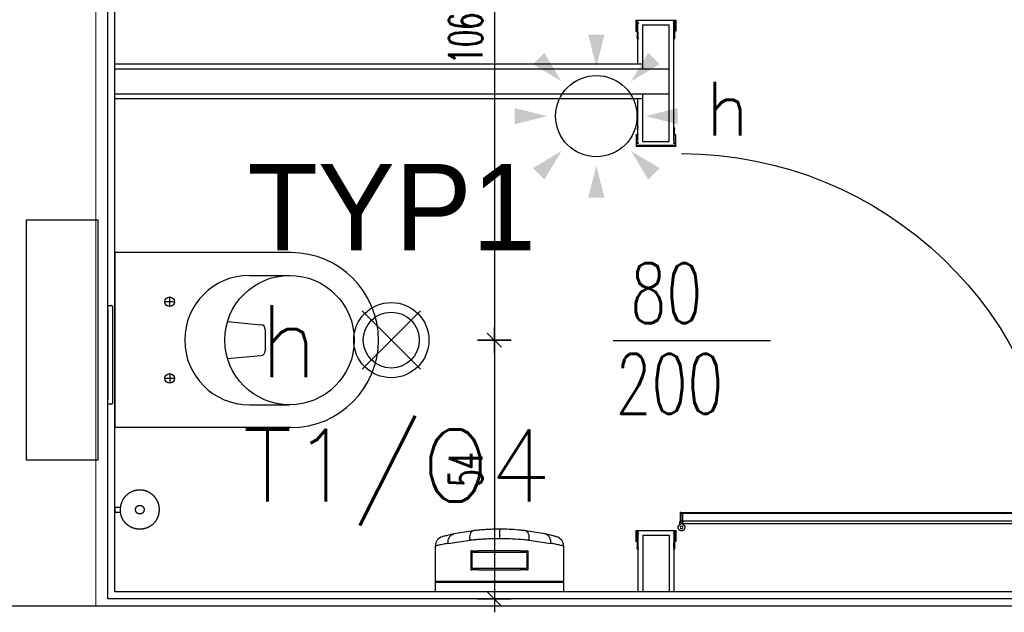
# Model space of a CAD drawing. Header units: centimetres. Extents: x -15121 to 30567, y -60641 to 0.
# Tile 113 of 256: x 6042 to 6247, y -25714 to -25590. Entities that reach past the tile are written whole.
import ezdxf
from ezdxf.enums import TextEntityAlignment as Align

# ---------------------------------------------------------------- set-up
doc = ezdxf.new("R2010")
doc.units = ezdxf.units.CM
doc.header["$LTSCALE"] = 60
for name, color, linetype in [('AIKA lampy i wyłaczniki2', 150, 'Continuous'), ('AIKA lampy sanitariaty', 3, 'Continuous'), ('AIKA sanitariaty', 7, 'Continuous'), ('AIKA TYNK', 5, 'Continuous'), ('AIKA widoki wymiarowanie', 7, 'Continuous'), ('AIKA widokowe', 7, 'Continuous'), ('AIKA ŚCIANA', 8, 'Continuous'), ('E_Oświetlenie - czujki ruchu', 3, 'Continuous'), ('E_Oświetlenie - Numer obwodu', 1, 'Continuous'), ('E_Oświetlenie - Opis', 4, 'Continuous')]:
    doc.layers.add(name, color=color, linetype=linetype)
doc.layers.add('opisy', color=1, linetype='Continuous', lineweight=15)
doc.styles.add('RomanS', font='romans.shx')
doc.styles.add('SIMPLEX', font='simplex', dxfattribs={"width": 0.85})
doc.styles.add('TableTextStyle', font='txt')
doc.styles.add('wymiar', font='txt.shx', dxfattribs={"width": 0.6})
doc.dimstyles.new('Dwudziestka', dxfattribs={"dimtxt": 7, "dimasz": 0.7, "dimexe": 5, "dimexo": 0, "dimgap": 2.5, "dimtad": 1, "dimtoh": 1, "dimdec": 3, "dimrnd": 0.5, "dimdsep": 46, "dimtxsty": 'wymiar', "dimblk": 'znacznik', "dimcen": 0, "dimdle": 5, "dimse1": 1, "dimse2": 1, "dimclrd": 256, "dimclre": 256, "dimclrt": 256, "dimadec": 0, "dimazin": 0, "dimtfac": 0.4, "dimtdec": 3, "dimtix": 1, "dimtofl": 0, "dimtmove": 2, "dimatfit": 3, "dimldrblk": 'znacznik', "dimfxl": 1, "dimtolj": 1, "dimarcsym": 0})

# ---------------------------------------------------------------- blocks, each defined once
blk = doc.blocks.new('toaleta top')
at = {"layer": 'AIKA sanitariaty'}
for p, q in [((-18.25, 39.75), (-18.25, 3)), ((-13.5, 31.08), (-13.5, 39.45)), ((13.5, 31.08), (13.5, 39.45)), ((18.25, 39.75), (18.25, 3)), ((-3.85, 26.52), (-3.22, 33.48)), ((-2.22, 34.39), (2.22, 34.39)), ((3.85, 26.52), (3.22, 33.48)), ((-7, 14.44), (-9, 14.44)), ((-8, 15.44), (-8, 13.44)), ((7, 14.44), (9, 14.44)), ((8, 15.44), (8, 13.44)), ((-18.25, 3), (18.25, 3)), ((25, -0.5), (-25, -0.5)), ((-25, -0.5), (-25, -15.5)), ((25, -15.5), (25, -0.5)), ((-25, -15.5), (25, -15.5))]:
    blk.add_line(p, q, dxfattribs=at)
for centre, radius in [((0, 39.45), 13.5), ((-8, 14.44), 1), ((8, 14.44), 1)]:
    blk.add_circle(centre, radius, dxfattribs=at)
for centre, radius, start, end in [((0, 39.75), 18.25, 0, 180), ((-2.22, 33.39), 1, 90, 174.822), ((2.22, 33.39), 1, 5.178, 90), ((0, 31.08), 13.5, 180, 0)]:
    blk.add_arc(centre, radius, start, end, dxfattribs=at)
blk = doc.blocks.new('sl parawan')
at = {"layer": 'AIKA widokowe'}
for p, q in [((-59.55, -92.06), (-59.55, -94.27)), ((-51.3, -91.99), (-59.48, -91.99)), ((-59.42, -92.64), (-59.42, -92.12)), ((-59.42, -92.12), (-51.37, -92.12)), ((-59.15, -117.31), (-59.15, -92.12)), ((-51.65, -101.15), (-51.65, -92.12)), ((-51.37, -92.12), (-51.37, -92.64)), ((-51.24, -94.27), (-51.24, -92.06)), ((-59.05, -92.64), (-59.42, -92.64)), ((-59.42, -94.27), (-59.42, -92.71)), ((-59.42, -92.71), (-59.05, -92.71)), ((-59.05, -92.71), (-59.05, -92.64)), ((-58.15, -117.31), (-58.15, -92.99)), ((-52.65, -92.99), (-58.15, -92.99)), ((-52.65, -102.15), (-52.65, -92.99)), ((-51.37, -92.64), (-51.74, -92.64)), ((-51.74, -92.64), (-51.74, -92.71)), ((-51.74, -92.71), (-51.37, -92.71)), ((-51.37, -92.71), (-51.37, -94.27)), ((-59.31, -95.58), (-59.23, -95.94)), ((-59.28, -95.48), (-59.3, -95.54)), ((-59.27, -94.55), (-59.27, -95.45)), ((-59.18, -95.57), (-59.16, -95.53)), ((-59.1, -95.92), (-59.18, -95.57)), ((-59.14, -95.45), (-59.14, -94.55)), ((-51.61, -95.57), (-51.69, -95.92)), ((-51.65, -94.55), (-51.65, -95.45)), ((-51.63, -95.53), (-51.61, -95.57)), ((-51.56, -95.94), (-51.48, -95.58)), ((-51.52, -95.45), (-51.52, -94.55)), ((-51.49, -95.54), (-51.51, -95.48)), ((57.5, -102.15), (-58.15, -102.15)), ((57.5, -101.15), (-52.65, -101.15)), ((-58.15, -107.45), (57.5, -107.45)), ((-52.65, -117.31), (-52.65, -107.33)), ((-52.65, -108.45), (57.5, -108.45)), ((-51.65, -117.31), (-51.65, -108.45)), ((-59.31, -114.72), (-59.23, -114.36)), ((-59.28, -114.82), (-59.3, -114.76)), ((-59.27, -115.75), (-59.27, -114.85)), ((-59.1, -114.38), (-59.18, -114.73)), ((-59.18, -114.73), (-59.16, -114.77)), ((-59.14, -114.85), (-59.14, -115.75)), ((-51.61, -114.73), (-51.69, -114.38)), ((-51.65, -115.75), (-51.65, -114.85)), ((-51.63, -114.77), (-51.61, -114.73)), ((-51.56, -114.36), (-51.48, -114.72)), ((-51.52, -114.85), (-51.52, -115.75)), ((-51.49, -114.76), (-51.51, -114.82)), ((-59.55, -118.24), (-59.55, -116.03)), ((-59.42, -116.03), (-59.42, -117.59)), ((-51.37, -117.59), (-51.37, -116.03)), ((-51.24, -116.03), (-51.24, -118.24)), ((-51.3, -118.31), (-59.48, -118.31)), ((-59.42, -117.59), (-59.05, -117.59)), ((-59.05, -117.66), (-59.42, -117.66)), ((-59.42, -117.66), (-59.42, -118.18)), ((-59.42, -118.18), (-51.37, -118.18)), ((-59.05, -117.59), (-59.05, -117.66)), ((-52.65, -117.31), (-58.15, -117.31)), ((-51.74, -117.66), (-51.74, -117.59)), ((-51.74, -117.59), (-51.37, -117.59)), ((-51.37, -117.66), (-51.74, -117.66)), ((-51.37, -118.18), (-51.37, -117.66)), ((-60.52, -194.77), (-139.62, -194.77)), ((-139.06, -194.95), (-60.99, -194.95)), ((-60.92, -197.23), (-60.92, -194.85)), ((-60.92, -194.85), (-60.52, -194.85)), ((-60.92, -197.06), (-60.92, -194.95)), ((-60.92, -194.95), (-60.52, -194.95)), ((-60.92, -195.01), (-60.92, -196.99)), ((-60.52, -194.85), (-60.52, -196.73)), ((-60.52, -194.95), (-60.52, -197.23)), ((-139.62, -196.57), (-60.52, -196.57)), ((-60.99, -197.06), (-139.06, -197.06)), ((-61.12, -197.32), (-61.12, -197.06)), ((-61.12, -197.06), (-60.92, -197.06)), ((-60.52, -196.73), (-60.32, -196.73)), ((-60.32, -196.73), (-60.32, -197.32)), ((-59.55, -198.56), (-59.55, -200.78)), ((-59.55, -198.56), (-59.55, -200.78)), ((-59.55, -198.56), (-59.55, -200.78)), ((-57.52, -198.5), (-59.48, -198.5)), ((-57.52, -198.5), (-59.48, -198.5)), ((-51.3, -198.5), (-59.48, -198.5)), ((-59.42, -199.15), (-59.42, -198.63)), ((-59.42, -198.63), (-57.58, -198.63)), ((-59.42, -199.15), (-59.42, -198.63)), ((-59.42, -198.63), (-57.58, -198.63)), ((-59.42, -199.15), (-59.42, -198.63)), ((-59.42, -198.63), (-51.37, -198.63)), ((-59.05, -199.15), (-59.42, -199.15)), ((-59.05, -199.15), (-59.42, -199.15)), ((-59.05, -199.15), (-59.42, -199.15)), ((-59.42, -200.78), (-59.42, -199.22)), ((-59.42, -199.22), (-59.05, -199.22)), ((-59.42, -200.78), (-59.42, -199.22)), ((-59.42, -199.22), (-59.05, -199.22)), ((-59.42, -200.78), (-59.42, -199.22)), ((-59.42, -199.22), (-59.05, -199.22)), ((-59.15, -198.63), (-59.15, -211.27)), ((-59.05, -199.22), (-59.05, -199.15)), ((-59.05, -199.22), (-59.05, -199.15)), ((-59.05, -199.22), (-59.05, -199.15)), ((-51.37, -199.15), (-51.74, -199.15)), ((-51.74, -199.15), (-51.74, -199.22)), ((-51.74, -199.22), (-51.37, -199.22)), ((-51.65, -198.63), (-51.65, -211.27)), ((-51.37, -198.63), (-51.37, -199.15)), ((-51.37, -199.22), (-51.37, -200.78)), ((-51.24, -200.78), (-51.24, -198.56)), ((-59.27, -201.06), (-59.27, -201.96)), ((-59.27, -201.06), (-59.27, -201.96)), ((-59.27, -201.06), (-59.27, -201.96)), ((-59.14, -201.96), (-59.14, -201.06)), ((-59.14, -201.96), (-59.14, -201.06)), ((-59.14, -201.96), (-59.14, -201.06)), ((-52.65, -199.5), (-58.15, -199.5)), ((-58.15, -199.5), (-58.15, -211.27)), ((-52.65, -199.5), (-52.65, -211.27)), ((-51.65, -201.06), (-51.65, -201.96)), ((-51.52, -201.96), (-51.52, -201.06)), ((-59.31, -202.08), (-59.23, -202.45)), ((-59.28, -201.98), (-59.3, -202.04)), ((-59.28, -201.98), (-59.3, -202.05)), ((-59.18, -202.08), (-59.16, -202.03)), ((-59.18, -202.08), (-59.16, -202.04)), ((-59.1, -202.42), (-59.18, -202.08)), ((-51.61, -202.08), (-51.69, -202.42)), ((-51.63, -202.04), (-51.61, -202.08)), ((-51.56, -202.45), (-51.48, -202.08)), ((-51.49, -202.05), (-51.51, -201.98))]:
    blk.add_line(p, q, dxfattribs=at)
at = {"layer": 'AIKA widokowe', "extrusion": (0, 0, -1)}
for p, q in [((-60.52, -194.77), (-139.62, -194.77)), ((-60.52, -196.57), (-60.52, -194.77)), ((-139.62, -196.57), (-60.52, -196.57))]:
    blk.add_line(p, q, dxfattribs=at)
at = {"layer": 'AIKA widokowe'}
blk.add_circle((-60.72, -197.9), 0.3, dxfattribs=at)
for centre, radius, start, end in [((-59.48, -92.06), 0.065, 90, 180), ((-51.3, -92.06), 0.065, 0, 90), ((-59.41, -94.27), 0.14, 180, 270), ((-59.41, -94.27), 0.01, 180, 270), ((-59.41, -94.55), 0.27, 0, 90), ((-59.41, -94.55), 0.14, 0, 90), ((-51.38, -94.55), 0.27, 90, 180), ((-51.38, -94.55), 0.14, 90, 180), ((-51.38, -94.27), 0.01, 270, 0), ((-51.38, -94.27), 0.14, 270, 0), ((-59.25, -95.56), 0.055, 154.9424, 192.3489), ((-59.33, -95.45), 0.055, 334.9424, 0), ((-59.16, -95.93), 0.0649, 192.3489, 12.3224), ((-59.33, -95.45), 0.185, 334.9424, 0), ((-51.63, -95.93), 0.0649, 167.6776, 347.6511), ((-51.46, -95.45), 0.185, 180, 205.0576), ((-51.46, -95.45), 0.055, 180, 205.0576), ((-51.53, -95.56), 0.055, 347.6511, 25.0576), ((-59.25, -114.74), 0.055, 167.6511, 205.0576), ((-59.33, -114.85), 0.055, 0, 25.0576), ((-59.16, -114.37), 0.0649, 347.6776, 167.6511), ((-59.33, -114.85), 0.185, 0, 25.0576), ((-51.63, -114.37), 0.0649, 12.3489, 192.3224), ((-51.46, -114.85), 0.185, 154.9424, 180), ((-51.46, -114.85), 0.055, 154.9424, 180), ((-51.53, -114.74), 0.055, 334.9424, 12.3489), ((-59.41, -116.03), 0.14, 90, 180), ((-59.41, -116.03), 0.01, 90, 180), ((-59.41, -115.75), 0.14, 270, 0), ((-59.41, -115.75), 0.27, 270, 0), ((-51.38, -115.75), 0.27, 180, 270), ((-51.38, -115.75), 0.14, 180, 270), ((-51.38, -116.03), 0.14, 0, 90), ((-51.38, -116.03), 0.01, 0, 90), ((-59.48, -118.24), 0.065, 180, 270), ((-51.3, -118.24), 0.065, 270, 0), ((-60.64, -198.93), 79.05, 90.0629, 177.7445), ((-128.03, -195.01), 0.065, 90, 180), ((-60.99, -195.01), 0.065, 0, 90), ((-128.03, -196.99), 0.065, 180, 270), ((-60.99, -196.99), 0.065, 270, 0), ((-60.72, -197.9), 0.7, 106.6015, 55.1501), ((-60.72, -197.9), 0.7, 124.8499, 73.3985), ((-59.48, -198.56), 0.065, 90, 180), ((-59.48, -198.56), 0.065, 90, 180), ((-59.48, -198.56), 0.065, 90, 180), ((-51.3, -198.56), 0.065, 0, 90), ((-59.41, -200.78), 0.14, 180, 270), ((-59.41, -200.78), 0.14, 180, 270), ((-59.41, -200.78), 0.14, 180, 270), ((-59.41, -200.78), 0.01, 180, 270), ((-59.41, -200.78), 0.01, 180, 270), ((-59.41, -200.78), 0.01, 180, 270), ((-59.41, -201.06), 0.27, 0, 90), ((-59.41, -201.06), 0.27, 0, 90), ((-59.41, -201.06), 0.27, 0, 90), ((-59.41, -201.06), 0.14, 0, 90), ((-59.41, -201.06), 0.14, 0, 90), ((-59.41, -201.06), 0.14, 0, 90), ((-51.38, -201.06), 0.27, 90, 180), ((-51.38, -201.06), 0.14, 90, 180), ((-51.38, -200.78), 0.01, 270, 0), ((-51.38, -200.78), 0.14, 270, 0), ((-59.25, -202.07), 0.055, 154.9424, 192.3489), ((-59.25, -202.07), 0.055, 154.9424, 192.3489), ((-59.33, -201.96), 0.055, 334.9424, 0), ((-59.33, -201.96), 0.055, 334.9424, 0), ((-59.16, -202.43), 0.0649, 192.3489, 12.3224), ((-59.33, -201.96), 0.185, 334.9424, 360), ((-59.33, -201.96), 0.185, 334.9424, 0), ((-51.63, -202.43), 0.0649, 167.6776, 347.6511), ((-51.46, -201.96), 0.185, 180, 205.0576), ((-51.46, -201.96), 0.055, 180, 205.0576), ((-51.53, -202.07), 0.055, 347.6511, 25.0576)]:
    blk.add_arc(centre, radius, start, end, dxfattribs=at)
blk.add_point((-60.52, -194.77), dxfattribs=at)
blk = doc.blocks.new('opis lamp')
at = {"layer": 'E_Oświetlenie - Numer obwodu', "style": 'SIMPLEX'}
blk.add_attdef('OBWÓD', text='', height=15, dxfattribs=at).set_placement((-9.46, -1.18), align=Align.CENTER)
at = {"layer": 'E_Oświetlenie - Opis', "style": 'SIMPLEX'}
blk.add_attdef('OPIS1', (55.72, 42.77), '', height=15, dxfattribs=at)
blk = doc.blocks.new('Czujka ruchu 360')
at = {"layer": 'E_Oświetlenie - czujki ruchu'}
blk.add_circle((0, 0), 11.31, dxfattribs=at)
for points in [[(0, 13.68), (-2.25, 22.68), (2.25, 22.68), (-2.25, 22.68)], [(-9.67, 9.67), (-17.63, 14.45), (-14.45, 17.63), (-17.63, 14.45)], [(9.67, 9.67), (17.63, 14.45), (14.45, 17.63), (17.63, 14.45)], [(-13.68, 0), (-22.68, -2.25), (-22.68, 2.25), (-22.68, -2.25)], [(13.68, 0), (22.68, -2.25), (22.68, 2.25), (22.68, -2.25)], [(-9.67, -9.67), (-14.45, -17.63), (-17.63, -14.45), (-14.45, -17.63)], [(9.67, -9.67), (14.45, -17.63), (17.63, -14.45), (14.45, -17.63)], [(0, -13.68), (-2.25, -22.68), (2.25, -22.68), (-2.25, -22.68)]]:
    blk.add_solid(points, dxfattribs=at)
at = {"layer": 'E_Oświetlenie - Numer obwodu', "style": 'SIMPLEX'}
blk.add_attdef('OBWÓD', text='', height=15, dxfattribs=at).set_placement((0, -42.53), align=Align.CENTER)
at = {"layer": 'E_Oświetlenie - Opis', "style": 'SIMPLEX'}
for tag, p in [('SYMBOL', (-34.22, 26.89)), ('OPIS1', (26.83, -1.12))]:
    blk.add_attdef(tag, p, '', height=15, dxfattribs=at)
blk = doc.blocks.new('sl szczotka rzut')
at = {"layer": 'AIKA sanitariaty', "transparency": 33554610}
for p, q in [((22238.01, -28535.25), (22238.01, -28534.12)), ((22239.01, -28535.25), (22238.01, -28535.25)), ((22239.01, -28535.25), (22239.01, -28534.12))]:
    blk.add_line(p, q, dxfattribs=at)
for points in [[(22235.26, -28527.56), (22235.16, -28527.72), (22235.07, -28527.86), (22234.99, -28527.98), (22234.93, -28528.09), (22234.88, -28528.19), (22234.83, -28528.29), (22234.79, -28528.37), (22234.76, -28528.45), (22234.73, -28528.52), (22234.7, -28528.6), (22234.67, -28528.67), (22234.65, -28528.73), (22234.62, -28528.8), (22234.6, -28528.87), (22234.58, -28528.93), (22234.56, -28529), (22234.55, -28529.06), (22234.53, -28529.13), (22234.52, -28529.19), (22234.5, -28529.26), (22234.49, -28529.32), (22234.48, -28529.39), (22234.47, -28529.45), (22234.46, -28529.52), (22234.45, -28529.59), (22234.45, -28529.65), (22234.44, -28529.72), (22234.43, -28529.79), (22234.43, -28529.85), (22234.43, -28529.92), (22234.43, -28529.99), (22234.43, -28530.05), (22234.43, -28530.12), (22234.43, -28530.19), (22234.43, -28530.25), (22234.43, -28530.32), (22234.44, -28530.39), (22234.45, -28530.45), (22234.45, -28530.52), (22234.46, -28530.59), (22234.47, -28530.65), (22234.48, -28530.72), (22234.49, -28530.79), (22234.5, -28530.85), (22234.52, -28530.92), (22234.53, -28530.98), (22234.55, -28531.05), (22234.56, -28531.11), (22234.58, -28531.18), (22234.6, -28531.24), (22234.62, -28531.3), (22234.64, -28531.37), (22234.66, -28531.43), (22234.69, -28531.49), (22234.71, -28531.56), (22234.74, -28531.62), (22234.76, -28531.68), (22234.79, -28531.74), (22234.82, -28531.8), (22234.85, -28531.86), (22234.88, -28531.92), (22234.91, -28531.98), (22234.94, -28532.04), (22234.97, -28532.1), (22235.01, -28532.16), (22235.04, -28532.21), (22235.08, -28532.27), (22235.11, -28532.33), (22235.15, -28532.38), (22235.19, -28532.44), (22235.23, -28532.49), (22235.27, -28532.54), (22235.31, -28532.6), (22235.35, -28532.65), (22235.4, -28532.7), (22235.44, -28532.75), (22235.48, -28532.8), (22235.53, -28532.85), (22235.58, -28532.9), (22235.62, -28532.94), (22235.67, -28532.99), (22235.72, -28533.04), (22235.77, -28533.08), (22235.82, -28533.13), (22235.87, -28533.17), (22235.92, -28533.21), (22235.97, -28533.26), (22236.03, -28533.3), (22236.08, -28533.34), (22236.13, -28533.38), (22236.19, -28533.42), (22236.24, -28533.45), (22236.3, -28533.49), (22236.36, -28533.53), (22236.41, -28533.56), (22236.47, -28533.59), (22236.53, -28533.63), (22236.59, -28533.66), (22236.65, -28533.69), (22236.71, -28533.72), (22236.78, -28533.75), (22236.84, -28533.78), (22236.92, -28533.81), (22236.99, -28533.85), (22237.07, -28533.88), (22237.16, -28533.91), (22237.26, -28533.94), (22237.37, -28533.97), (22237.49, -28534.01), (22237.63, -28534.04), (22237.79, -28534.08), (22237.98, -28534.12)], [(22235.26, -28527.56), (22235.39, -28527.42), (22235.5, -28527.29), (22235.6, -28527.19), (22235.69, -28527.1), (22235.78, -28527.02), (22235.85, -28526.95), (22235.92, -28526.89), (22235.99, -28526.84), (22236.06, -28526.79), (22236.12, -28526.74), (22236.18, -28526.7), (22236.24, -28526.66), (22236.3, -28526.62), (22236.35, -28526.58), (22236.41, -28526.55), (22236.47, -28526.51), (22236.53, -28526.48), (22236.59, -28526.45), (22236.65, -28526.42), (22236.71, -28526.39), (22236.77, -28526.36), (22236.83, -28526.33), (22236.89, -28526.3), (22236.95, -28526.28), (22237.01, -28526.25), (22237.07, -28526.23), (22237.14, -28526.2), (22237.2, -28526.18), (22237.26, -28526.16), (22237.33, -28526.14), (22237.39, -28526.12), (22237.46, -28526.1), (22237.52, -28526.09), (22237.59, -28526.07), (22237.65, -28526.06), (22237.72, -28526.04), (22237.78, -28526.03), (22237.85, -28526.02), (22237.91, -28526.01), (22237.98, -28526), (22238.05, -28525.99), (22238.11, -28525.98), (22238.18, -28525.98), (22238.25, -28525.97), (22238.31, -28525.97), (22238.38, -28525.97), (22238.45, -28525.97), (22238.51, -28525.97), (22238.58, -28525.97), (22238.65, -28525.97), (22238.71, -28525.97), (22238.78, -28525.97), (22238.85, -28525.98), (22238.91, -28525.98), (22238.98, -28525.99), (22239.05, -28526), (22239.11, -28526.01), (22239.18, -28526.02), (22239.25, -28526.03), (22239.31, -28526.04), (22239.38, -28526.06), (22239.44, -28526.07), (22239.51, -28526.09), (22239.57, -28526.1), (22239.64, -28526.12), (22239.7, -28526.14), (22239.76, -28526.16), (22239.83, -28526.18), (22239.89, -28526.2), (22239.95, -28526.23), (22240.02, -28526.25), (22240.08, -28526.28), (22240.14, -28526.3), (22240.2, -28526.33), (22240.26, -28526.36), (22240.32, -28526.39), (22240.38, -28526.42), (22240.44, -28526.45), (22240.5, -28526.48), (22240.56, -28526.51), (22240.62, -28526.55), (22240.67, -28526.58), (22240.73, -28526.62), (22240.79, -28526.65), (22240.84, -28526.69), (22240.9, -28526.73), (22240.95, -28526.77), (22241, -28526.81), (22241.06, -28526.85), (22241.11, -28526.89), (22241.16, -28526.94), (22241.21, -28526.98), (22241.26, -28527.02), (22241.31, -28527.07), (22241.36, -28527.12), (22241.41, -28527.16), (22241.45, -28527.21), (22241.5, -28527.26), (22241.54, -28527.31), (22241.59, -28527.36), (22241.63, -28527.41), (22241.67, -28527.46), (22241.72, -28527.51), (22241.76, -28527.56), (22241.8, -28527.62), (22241.84, -28527.67), (22241.88, -28527.73), (22241.91, -28527.78), (22241.95, -28527.84), (22241.99, -28527.89), (22242.02, -28527.95), (22242.05, -28528.01), (22242.09, -28528.07), (22242.12, -28528.13), (22242.15, -28528.19), (22242.18, -28528.25), (22242.21, -28528.31), (22242.24, -28528.37), (22242.27, -28528.43), (22242.29, -28528.49), (22242.32, -28528.55), (22242.34, -28528.61), (22242.36, -28528.68), (22242.39, -28528.74), (22242.41, -28528.8), (22242.43, -28528.87), (22242.45, -28528.93), (22242.46, -28529), (22242.48, -28529.06), (22242.5, -28529.13), (22242.51, -28529.19), (22242.52, -28529.26), (22242.54, -28529.32), (22242.55, -28529.39), (22242.56, -28529.45), (22242.57, -28529.52), (22242.58, -28529.59), (22242.58, -28529.65), (22242.59, -28529.72), (22242.59, -28529.79), (22242.6, -28529.85), (22242.6, -28529.92), (22242.6, -28529.99), (22242.6, -28530.05), (22242.6, -28530.12), (22242.6, -28530.19), (22242.6, -28530.25), (22242.59, -28530.32), (22242.59, -28530.39), (22242.58, -28530.45), (22242.58, -28530.52), (22242.57, -28530.59), (22242.56, -28530.65), (22242.55, -28530.72), (22242.54, -28530.79), (22242.52, -28530.85), (22242.51, -28530.92), (22242.5, -28530.98), (22242.48, -28531.05), (22242.46, -28531.11), (22242.45, -28531.18), (22242.43, -28531.24), (22242.41, -28531.3), (22242.39, -28531.37), (22242.36, -28531.43), (22242.34, -28531.49), (22242.32, -28531.56), (22242.29, -28531.62), (22242.27, -28531.68), (22242.24, -28531.74), (22242.21, -28531.8), (22242.18, -28531.86), (22242.15, -28531.92), (22242.12, -28531.98), (22242.09, -28532.04), (22242.05, -28532.1), (22242.02, -28532.16), (22241.99, -28532.21), (22241.95, -28532.27), (22241.91, -28532.33), (22241.88, -28532.38), (22241.84, -28532.44), (22241.8, -28532.49), (22241.76, -28532.54), (22241.72, -28532.6), (22241.67, -28532.65), (22241.63, -28532.7), (22241.59, -28532.75), (22241.54, -28532.8), (22241.5, -28532.85), (22241.45, -28532.9), (22241.41, -28532.94), (22241.36, -28532.99), (22241.31, -28533.04), (22241.26, -28533.08), (22241.21, -28533.13), (22241.16, -28533.17), (22241.11, -28533.21), (22241.06, -28533.26), (22241, -28533.3), (22240.95, -28533.34), (22240.9, -28533.38), (22240.84, -28533.42), (22240.79, -28533.45), (22240.73, -28533.49), (22240.67, -28533.53), (22240.62, -28533.56), (22240.56, -28533.59), (22240.5, -28533.63), (22240.44, -28533.66), (22240.38, -28533.69), (22240.32, -28533.72), (22240.26, -28533.75), (22240.2, -28533.78), (22240.14, -28533.8), (22240.08, -28533.83), (22240.02, -28533.86), (22239.95, -28533.88), (22239.89, -28533.9), (22239.83, -28533.93), (22239.76, -28533.95), (22239.7, -28533.97), (22239.64, -28533.99), (22239.57, -28534), (22239.51, -28534.02), (22239.44, -28534.04), (22239.38, -28534.05), (22239.32, -28534.06), (22239.27, -28534.07), (22239.22, -28534.09), (22239.17, -28534.09), (22239.13, -28534.1), (22239.1, -28534.11), (22239.07, -28534.11), (22239.05, -28534.11), (22239.03, -28534.12), (22239.01, -28534.12), (22238.99, -28534.12), (22238.97, -28534.12), (22238.94, -28534.12), (22238.9, -28534.13), (22238.86, -28534.13), (22238.81, -28534.13), (22238.75, -28534.13), (22238.69, -28534.14), (22238.62, -28534.14), (22238.55, -28534.14), (22238.47, -28534.14), (22238.39, -28534.14), (22238.31, -28534.13), (22238.23, -28534.13), (22238.16, -28534.13), (22238.1, -28534.12), (22238.04, -28534.12), (22238, -28534.12), (22237.98, -28534.12)]]:
    blk.add_lwpolyline(points, dxfattribs=at)
blk.add_lwpolyline([(22239.38, -28530.29), (22239.39, -28530.27), (22239.39, -28530.26), (22239.39, -28530.24), (22239.39, -28530.23), (22239.4, -28530.21), (22239.4, -28530.2), (22239.4, -28530.19), (22239.4, -28530.17), (22239.41, -28530.16), (22239.41, -28530.14), (22239.41, -28530.13), (22239.41, -28530.11), (22239.41, -28530.1), (22239.41, -28530.08), (22239.41, -28530.07), (22239.41, -28530.05), (22239.41, -28530.04), (22239.41, -28530.02), (22239.41, -28530.01), (22239.41, -28530), (22239.41, -28529.98), (22239.41, -28529.97), (22239.41, -28529.95), (22239.4, -28529.94), (22239.4, -28529.92), (22239.4, -28529.91), (22239.4, -28529.89), (22239.39, -28529.88), (22239.39, -28529.86), (22239.39, -28529.85), (22239.39, -28529.84), (22239.38, -28529.82), (22239.38, -28529.81), (22239.37, -28529.79), (22239.37, -28529.78), (22239.36, -28529.77), (22239.36, -28529.75), (22239.35, -28529.74), (22239.35, -28529.72), (22239.34, -28529.71), (22239.34, -28529.7), (22239.33, -28529.68), (22239.33, -28529.67), (22239.32, -28529.66), (22239.31, -28529.64), (22239.31, -28529.63), (22239.3, -28529.62), (22239.29, -28529.6), (22239.28, -28529.59), (22239.28, -28529.58), (22239.27, -28529.57), (22239.26, -28529.55), (22239.25, -28529.54), (22239.24, -28529.53), (22239.24, -28529.52), (22239.23, -28529.51), (22239.22, -28529.5), (22239.21, -28529.48), (22239.2, -28529.47), (22239.19, -28529.46), (22239.18, -28529.45), (22239.17, -28529.44), (22239.16, -28529.43), (22239.15, -28529.42), (22239.14, -28529.41), (22239.13, -28529.4), (22239.12, -28529.39), (22239.11, -28529.38), (22239.1, -28529.37), (22239.08, -28529.36), (22239.07, -28529.35), (22239.06, -28529.34), (22239.05, -28529.33), (22239.04, -28529.32), (22239.03, -28529.32), (22239.01, -28529.31), (22239, -28529.3), (22238.99, -28529.29), (22238.98, -28529.28), (22238.96, -28529.28), (22238.95, -28529.27), (22238.94, -28529.26), (22238.92, -28529.25), (22238.91, -28529.25), (22238.9, -28529.24), (22238.88, -28529.24), (22238.87, -28529.23), (22238.86, -28529.22), (22238.84, -28529.22), (22238.83, -28529.21), (22238.82, -28529.21), (22238.8, -28529.2), (22238.79, -28529.2), (22238.77, -28529.19), (22238.76, -28529.19), (22238.75, -28529.19), (22238.73, -28529.18), (22238.72, -28529.18), (22238.7, -28529.18), (22238.69, -28529.17), (22238.67, -28529.17), (22238.66, -28529.17), (22238.65, -28529.17), (22238.63, -28529.16), (22238.62, -28529.16), (22238.6, -28529.16), (22238.59, -28529.16), (22238.57, -28529.16), (22238.56, -28529.16), (22238.54, -28529.16), (22238.53, -28529.16), (22238.51, -28529.16), (22238.5, -28529.16), (22238.48, -28529.16), (22238.47, -28529.16), (22238.46, -28529.16), (22238.44, -28529.16), (22238.43, -28529.16), (22238.41, -28529.16), (22238.4, -28529.16), (22238.38, -28529.17), (22238.37, -28529.17), (22238.35, -28529.17), (22238.34, -28529.17), (22238.32, -28529.18), (22238.31, -28529.18), (22238.3, -28529.18), (22238.28, -28529.19), (22238.27, -28529.19), (22238.25, -28529.19), (22238.24, -28529.2), (22238.23, -28529.2), (22238.21, -28529.21), (22238.2, -28529.21), (22238.18, -28529.22), (22238.17, -28529.22), (22238.16, -28529.23), (22238.14, -28529.24), (22238.13, -28529.24), (22238.12, -28529.25), (22238.1, -28529.25), (22238.09, -28529.26), (22238.08, -28529.27), (22238.07, -28529.28), (22238.05, -28529.28), (22238.04, -28529.29), (22238.03, -28529.3), (22238.02, -28529.31), (22238, -28529.32), (22237.99, -28529.32), (22237.98, -28529.33), (22237.97, -28529.34), (22237.96, -28529.35), (22237.94, -28529.36), (22237.93, -28529.37), (22237.92, -28529.38), (22237.91, -28529.39), (22237.9, -28529.4), (22237.89, -28529.41), (22237.88, -28529.42), (22237.87, -28529.43), (22237.86, -28529.44), (22237.85, -28529.45), (22237.84, -28529.46), (22237.83, -28529.47), (22237.82, -28529.48), (22237.81, -28529.5), (22237.8, -28529.51), (22237.79, -28529.52), (22237.78, -28529.53), (22237.78, -28529.54), (22237.77, -28529.55), (22237.76, -28529.57), (22237.75, -28529.58), (22237.74, -28529.59), (22237.74, -28529.6), (22237.73, -28529.62), (22237.72, -28529.63), (22237.72, -28529.64), (22237.71, -28529.66), (22237.7, -28529.67), (22237.7, -28529.68), (22237.69, -28529.7), (22237.68, -28529.71), (22237.68, -28529.72), (22237.67, -28529.74), (22237.67, -28529.75), (22237.66, -28529.77), (22237.66, -28529.78), (22237.65, -28529.79), (22237.65, -28529.81), (22237.65, -28529.82), (22237.64, -28529.84), (22237.64, -28529.85), (22237.64, -28529.86), (22237.63, -28529.88), (22237.63, -28529.89), (22237.63, -28529.91), (22237.63, -28529.92), (22237.62, -28529.94), (22237.62, -28529.95), (22237.62, -28529.97), (22237.62, -28529.98), (22237.62, -28530), (22237.62, -28530.01), (22237.62, -28530.02), (22237.62, -28530.04), (22237.62, -28530.05), (22237.62, -28530.07), (22237.62, -28530.08), (22237.62, -28530.1), (22237.62, -28530.11), (22237.62, -28530.13), (22237.62, -28530.14), (22237.62, -28530.16), (22237.62, -28530.17), (22237.63, -28530.19), (22237.63, -28530.2), (22237.63, -28530.21), (22237.63, -28530.23), (22237.64, -28530.24), (22237.64, -28530.26), (22237.64, -28530.27), (22237.65, -28530.29), (22237.65, -28530.3), (22237.65, -28530.31), (22237.66, -28530.33), (22237.66, -28530.34), (22237.67, -28530.36), (22237.67, -28530.37), (22237.68, -28530.38), (22237.68, -28530.4), (22237.69, -28530.41), (22237.7, -28530.42), (22237.7, -28530.44), (22237.71, -28530.45), (22237.72, -28530.46), (22237.72, -28530.48), (22237.73, -28530.49), (22237.74, -28530.5), (22237.74, -28530.52), (22237.75, -28530.53), (22237.76, -28530.54), (22237.77, -28530.55), (22237.78, -28530.56), (22237.78, -28530.58), (22237.79, -28530.59), (22237.8, -28530.6), (22237.81, -28530.61), (22237.82, -28530.62), (22237.83, -28530.63), (22237.84, -28530.65), (22237.85, -28530.66), (22237.86, -28530.67), (22237.87, -28530.68), (22237.88, -28530.69), (22237.89, -28530.7), (22237.9, -28530.71), (22237.91, -28530.72), (22237.92, -28530.73), (22237.93, -28530.74), (22237.94, -28530.75), (22237.96, -28530.76), (22237.97, -28530.77), (22237.98, -28530.78), (22237.99, -28530.78), (22238, -28530.79), (22238.02, -28530.8), (22238.03, -28530.81), (22238.04, -28530.82), (22238.05, -28530.82), (22238.07, -28530.83), (22238.08, -28530.84), (22238.09, -28530.85), (22238.1, -28530.85), (22238.12, -28530.86), (22238.13, -28530.87), (22238.14, -28530.87), (22238.16, -28530.88), (22238.17, -28530.88), (22238.18, -28530.89), (22238.2, -28530.89), (22238.21, -28530.9), (22238.23, -28530.9), (22238.24, -28530.91), (22238.25, -28530.91), (22238.27, -28530.92), (22238.28, -28530.92), (22238.3, -28530.92), (22238.31, -28530.93), (22238.32, -28530.93), (22238.34, -28530.93), (22238.35, -28530.94), (22238.37, -28530.94), (22238.38, -28530.94), (22238.4, -28530.94), (22238.41, -28530.95), (22238.43, -28530.95), (22238.44, -28530.95), (22238.46, -28530.95), (22238.47, -28530.95), (22238.48, -28530.95), (22238.5, -28530.95), (22238.51, -28530.95), (22238.53, -28530.95), (22238.54, -28530.95), (22238.56, -28530.95), (22238.57, -28530.95), (22238.59, -28530.95), (22238.6, -28530.95), (22238.62, -28530.95), (22238.63, -28530.94), (22238.65, -28530.94), (22238.66, -28530.94), (22238.67, -28530.94), (22238.69, -28530.93), (22238.7, -28530.93), (22238.72, -28530.93), (22238.73, -28530.92), (22238.75, -28530.92), (22238.76, -28530.92), (22238.77, -28530.91), (22238.79, -28530.91), (22238.8, -28530.9), (22238.82, -28530.9), (22238.83, -28530.89), (22238.84, -28530.89), (22238.86, -28530.88), (22238.87, -28530.88), (22238.88, -28530.87), (22238.9, -28530.87), (22238.91, -28530.86), (22238.92, -28530.85), (22238.94, -28530.85), (22238.95, -28530.84), (22238.96, -28530.83), (22238.98, -28530.82), (22238.99, -28530.82), (22239, -28530.81), (22239.01, -28530.8), (22239.03, -28530.79), (22239.04, -28530.78), (22239.05, -28530.78), (22239.06, -28530.77), (22239.07, -28530.76), (22239.08, -28530.75), (22239.1, -28530.74), (22239.11, -28530.73), (22239.12, -28530.72), (22239.13, -28530.71), (22239.14, -28530.7), (22239.15, -28530.69), (22239.16, -28530.68), (22239.17, -28530.67), (22239.18, -28530.66), (22239.19, -28530.65), (22239.2, -28530.63), (22239.21, -28530.62), (22239.22, -28530.61), (22239.23, -28530.6), (22239.24, -28530.59), (22239.24, -28530.58), (22239.25, -28530.56), (22239.26, -28530.55), (22239.27, -28530.54), (22239.28, -28530.53), (22239.28, -28530.52), (22239.29, -28530.5), (22239.3, -28530.49), (22239.31, -28530.48), (22239.31, -28530.46), (22239.32, -28530.45), (22239.33, -28530.44), (22239.33, -28530.42), (22239.34, -28530.41), (22239.34, -28530.4), (22239.35, -28530.38), (22239.35, -28530.37), (22239.36, -28530.36), (22239.36, -28530.34), (22239.37, -28530.33), (22239.37, -28530.31), (22239.38, -28530.3)], close=True, dxfattribs=at)
blk = doc.blocks.new('sl dozownik papieru rzut')
at = {"layer": 'AIKA sanitariaty'}
for p, q in [((13.4, 0), (-13.4, 0)), ((-13.4, -1.95), (-13.4, 0)), ((13.4, -1.95), (13.4, 0)), ((13.4, -1.95), (-13.4, -1.95)), ((-13.4, -2.05), (13.4, -2.05)), ((-13.4, -9.49), (-13.4, -2.05)), ((-13.35, -2), (13.35, -2)), ((13.4, -9.49), (13.4, -2.05)), ((-6, -4.65), (-6, -8.35)), ((-5.85, -4.5), (-4.39, -4.5)), ((-5.7, -8.05), (-5.7, -4.95)), ((-5.55, -4.8), (5.58, -4.8)), ((4.39, -4.5), (-4.39, -4.5)), ((4.39, -4.5), (5.85, -4.5)), ((5.7, -4.95), (5.7, -8.05)), ((6, -8.35), (6, -4.65)), ((5.55, -8.2), (-5.55, -8.2)), ((-6.13, -10.69), (-10.73, -10.04)), ((-4.39, -8.5), (-5.85, -8.5)), ((-4.39, -8.5), (4.39, -8.5)), ((5.85, -8.5), (4.39, -8.5)), ((10.73, -10.04), (6.13, -10.69)), ((-9.5, -12.01), (-5.51, -12.67)), ((0, -13), (0, -11)), ((5.51, -12.67), (9.5, -12.01))]:
    blk.add_line(p, q, dxfattribs=at)
for centre, radius, start, end in [((-13.35, -1.95), 0.05, 180, 270), ((-13.35, -2.05), 0.05, 90, 180), ((13.35, -1.95), 0.05, 270, 0), ((13.35, -2.05), 0.05, 0, 90), ((-5.85, -4.65), 0.15, 90, 180), ((-5.55, -4.95), 0.15, 90, 180), ((5.55, -4.95), 0.15, 0, 90), ((5.85, -4.65), 0.15, 0, 90), ((-5.55, -8.05), 0.15, 180, 270), ((5.55, -8.05), 0.15, 270, 0), ((-11.4, -9.49), 2, 180, 254.9453), ((-5.85, -8.35), 0.15, 180, 270), ((5.85, -8.35), 0.15, 270, 0), ((11.4, -9.49), 2, 285.0547, 0)]:
    blk.add_arc(centre, radius, start, end, dxfattribs=at)
for points, knots in [([(-13.4, -9.49), (-13.4, -9.49), (-13.32, -9.51), (-12.98, -9.59), (-12.73, -9.64), (-12.12, -9.77), (-11.78, -9.84), (-11.18, -9.96), (-10.96, -10), (-10.73, -10.04)], [719.365815, 719.365815, 719.365815, 719.365815, 741.542046, 741.542046, 763.718271, 763.718271, 782.93566, 782.93566, 792.832229, 792.832229, 792.832229, 792.832229]), ([(-10.73, -10.04), (-10.73, -10.04), (-10.73, -10.04), (-10.73, -10.05), (-10.73, -10.05), (-10.73, -10.07), (-10.73, -10.07), (-10.73, -10.09), (-10.73, -10.11), (-10.74, -10.14), (-10.74, -10.17), (-10.74, -10.25), (-10.73, -10.3), (-10.73, -10.45), (-10.71, -10.55), (-10.66, -10.85), (-10.59, -11.03), (-10.4, -11.41), (-10.26, -11.59), (-9.92, -11.86), (-9.73, -11.96), (-9.53, -12)], [-0.008999, -0.008999, -0.008999, -0.008999, 0, 0, 0.195131, 0.195131, 0.390205, 0.390205, 0.780355, 0.780355, 1.560665, 1.560665, 3.121408, 3.121408, 6.243965, 6.243965, 12.498055, 12.498055, 20.307105, 20.307105, 28.11533, 28.11533, 28.11533, 28.11533]), ([(10.73, -10.04), (10.73, -10.04), (10.73, -10.04), (10.74, -10.25), (10.73, -10.45), (10.66, -10.85), (10.59, -11.03), (10.4, -11.41), (10.26, -11.59), (9.92, -11.86), (9.73, -11.96), (9.53, -12)], [-0.008936, -0.008936, -0.008936, -0.008936, 0, 0, 6.258249, 6.258249, 12.51788, 12.51788, 20.330205, 20.330205, 28.1424, 28.1424, 28.1424, 28.1424]), ([(10.73, -10.04), (11.04, -9.98), (11.33, -9.93), (12.01, -9.8), (12.37, -9.72), (12.8, -9.63), (12.92, -9.6), (13.13, -9.55), (13.21, -9.54), (13.36, -9.5), (13.4, -9.49), (13.4, -9.49)], [645.89816, 645.89816, 645.89816, 645.89816, 659.198751, 659.198751, 681.041661, 681.041661, 692.345192, 692.345192, 703.648717, 703.648717, 719.365815, 719.365815, 719.365815, 719.365815]), ([(-11.92, -11.42), (-11.92, -11.42), (-11.84, -11.45), (-11.55, -11.52), (-11.32, -11.58), (-10.78, -11.72), (-10.47, -11.79), (-9.94, -11.91), (-9.74, -11.96), (-9.53, -12)], [719.365815, 719.365815, 719.365815, 719.365815, 741.542046, 741.542046, 763.718271, 763.718271, 782.93566, 782.93566, 793.101387, 793.101387, 793.101387, 793.101387]), ([(-9.53, -12), (-9.53, -12), (-9.52, -12), (-9.52, -12), (-9.51, -12), (-9.51, -12), (-9.5, -12.01), (-9.5, -12.01), (-9.5, -12.01), (-9.5, -12.01)], [125.169211, 125.169211, 125.169211, 125.169211, 125.262842, 125.262842, 125.558179, 125.558179, 125.889339, 125.889339, 126.290447, 126.290447, 126.290447, 126.290447]), ([(-5.51, -12.67), (-5.63, -12.65), (-5.73, -12.58), (-5.92, -12.35), (-6, -12.19), (-6.11, -11.81), (-6.14, -11.61), (-6.17, -11.16), (-6.16, -10.93), (-6.13, -10.69), (-6.13, -10.69), (-6.13, -10.69)], [0, 0, 0, 0, 7.811334, 7.811334, 15.623566, 15.623566, 22.812435, 22.812435, 29.999926, 29.999926, 30.008028, 30.008028, 30.008028, 30.008028]), ([(-6.13, -10.69), (-5.79, -10.72), (-5.45, -10.76), (-4.32, -10.85), (-3.52, -10.9), (-2.07, -10.97), (-1.42, -10.99), (-0.51, -11), (-0.26, -11), (0, -11)], [665.068332, 665.068332, 665.068332, 665.068332, 674.873359, 674.873359, 696.15174, 696.15174, 712.840829, 712.840829, 719.36757, 719.36757, 719.36757, 719.36757]), ([(0, -11), (0.44, -11), (0.87, -11), (1.74, -10.98), (2.17, -10.96), (3.02, -10.93), (3.45, -10.9), (4.28, -10.85), (4.69, -10.82), (5.45, -10.76), (5.79, -10.72), (6.13, -10.69)], [719.36757, 719.36757, 719.36757, 719.36757, 730.491124, 730.491124, 741.614678, 741.614678, 752.738229, 752.738229, 763.861781, 763.861781, 773.666807, 773.666807, 773.666807, 773.666807]), ([(6.13, -10.69), (6.13, -10.69), (6.13, -10.69), (6.13, -10.7), (6.13, -10.7), (6.14, -10.72), (6.14, -10.73), (6.14, -10.75), (6.14, -10.76), (6.14, -10.81), (6.15, -10.84), (6.15, -10.93), (6.16, -10.98), (6.16, -11.16), (6.16, -11.27), (6.14, -11.61), (6.11, -11.81), (6, -12.19), (5.92, -12.35), (5.73, -12.58), (5.63, -12.65), (5.51, -12.67)], [-0.008087, -0.008087, -0.008087, -0.008087, 0, 0, 0.223897, 0.223897, 0.447699, 0.447699, 0.895311, 0.895311, 1.790581, 1.790581, 3.581414, 3.581414, 7.165142, 7.165142, 14.347918, 14.347918, 22.153528, 22.153528, 29.958241, 29.958241, 29.958241, 29.958241]), ([(9.5, -12.01), (9.5, -12.01), (9.5, -12.01), (9.51, -12), (9.51, -12), (9.52, -12), (9.52, -12), (9.53, -12)], [0, 0, 0, 0, 0.4713843, 0.4713843, 0.7522977, 0.7522977, 0.8768388, 0.8768388, 0.8768388, 0.8768388]), ([(9.53, -12), (9.81, -11.94), (10.07, -11.88), (10.69, -11.74), (11, -11.66), (11.38, -11.57), (11.49, -11.54), (11.68, -11.49), (11.75, -11.47), (11.88, -11.44), (11.92, -11.42), (11.92, -11.42)], [645.629, 645.629, 645.629, 645.629, 659.198751, 659.198751, 681.041661, 681.041661, 692.345192, 692.345192, 703.648717, 703.648717, 719.365815, 719.365815, 719.365815, 719.365815]), ([(-5.51, -12.67), (-5.51, -12.67), (-5.51, -12.67), (-5.5, -12.67), (-5.5, -12.67), (-5.5, -12.67)], [25.154736, 25.154736, 25.154736, 25.154736, 25.2068571, 25.2068571, 25.5412471, 25.5412471, 25.5412471, 25.5412471]), ([(-5.5, -12.67), (-5.18, -12.71), (-4.86, -12.74), (-3.85, -12.84), (-3.14, -12.9), (-1.84, -12.97), (-1.26, -12.99), (-0.45, -13), (-0.23, -13), (0, -13)], [664.576978, 664.576978, 664.576978, 664.576978, 674.873359, 674.873359, 696.15174, 696.15174, 712.840829, 712.840829, 719.36757, 719.36757, 719.36757, 719.36757]), ([(0, -13), (0.39, -13), (0.78, -13), (1.55, -12.98), (1.93, -12.96), (2.69, -12.92), (3.07, -12.9), (3.81, -12.84), (4.17, -12.81), (4.86, -12.74), (5.18, -12.71), (5.5, -12.67)], [719.36757, 719.36757, 719.36757, 719.36757, 730.491124, 730.491124, 741.614678, 741.614678, 752.738229, 752.738229, 763.861781, 763.861781, 774.158161, 774.158161, 774.158161, 774.158161]), ([(5.5, -12.67), (5.5, -12.67), (5.5, -12.67), (5.51, -12.67), (5.51, -12.67), (5.51, -12.67)], [0, 0, 0, 0, 0.3582778, 0.3582778, 0.4217256, 0.4217256, 0.4217256, 0.4217256])]:
    blk.add_open_spline(points, degree=3, knots=knots, dxfattribs=at)
blk = doc.blocks.new('znacznik')
at = {"color": 0}
for points in [[(0, -5), (0, 5)], [(-4, 0), (4, 0)]]:
    blk.add_lwpolyline(points, dxfattribs=at)
at = {"color": 1}
blk.add_lwpolyline([(-2.12, -2.12), (2.12, 2.12)], dxfattribs=at)
blk = doc.blocks.new('*D6258')
at = {"layer": 'AIKA widoki wymiarowanie', "lineweight": -2, "transparency": 16777216}
blk.add_line((6140.66, -25551.76), (6140.66, -25656.59), dxfattribs=at)
at = {"layer": 'Defpoints', "color": 0, "transparency": 16777216}
for p in [(6119.14, -25551.06), (6119.14, -25657.29), (6140.66, -25657.29)]:
    blk.add_point(p, dxfattribs=at)
at = {"layer": 'AIKA widoki wymiarowanie', "lineweight": -2, "transparency": 16777216, "xscale": 0.7, "yscale": 0.7, "zscale": 0.7}
for p, rotation in [((6140.66, -25551.06), 90), ((6140.66, -25657.29), 270)]:
    blk.add_blockref('znacznik', p, dxfattribs=dict(at, rotation=rotation))
at = {"layer": 'AIKA widoki wymiarowanie', "transparency": 16777216, "insert": (6134.66, -25594.33), "char_height": 7, "attachment_point": 5, "rotation": 90, "style": 'wymiar'}
blk.add_mtext('\\A1;106', dxfattribs=at)
blk = doc.blocks.new('*D6259')
at = {"layer": 'AIKA widoki wymiarowanie', "lineweight": -2, "transparency": 16777216}
blk.add_line((6140.66, -25657.99), (6140.66, -25710.6), dxfattribs=at)
at = {"layer": 'Defpoints', "color": 0, "transparency": 16777216}
for p in [(6119.14, -25657.29), (6116.75, -25711.3), (6140.66, -25711.3)]:
    blk.add_point(p, dxfattribs=at)
at = {"layer": 'AIKA widoki wymiarowanie', "lineweight": -2, "transparency": 16777216, "xscale": 0.7, "yscale": 0.7, "zscale": 0.7}
for p, rotation in [((6140.66, -25657.29), 90), ((6140.66, -25711.3), 270)]:
    blk.add_blockref('znacznik', p, dxfattribs=dict(at, rotation=rotation))
at = {"layer": 'AIKA widoki wymiarowanie', "transparency": 16777216, "insert": (6134.66, -25684.29), "char_height": 7, "attachment_point": 5, "rotation": 90, "style": 'wymiar'}
blk.add_mtext('\\A1;54', dxfattribs=at)

msp = doc.modelspace()

# ---------------------------------------------------------------- linework, layer by layer
at = {"layer": 'AIKA lampy i wyłaczniki2'}
for p, q in [((6113.0638, -25651.2137), (6125.2109, -25663.3608)), ((6125.2109, -25651.2137), (6113.0638, -25663.3608))]:
    msp.add_line(p, q, dxfattribs=at)
for radius in [7.8449, 5.8413]:
    msp.add_circle((6119.1373, -25657.2873), radius, dxfattribs=at)
at = {"layer": 'AIKA sanitariaty'}
for p, q in [((6059.9623, -25650.084), (6060.7623, -25650.084)), ((6059.9623, -25650.8818), (6059.9623, -25650.084)), ((6059.9623, -25650.8818), (6059.9623, -25669.7817)), ((6060.9623, -25650.284), (6060.9623, -25650.8823)), ((6060.9623, -25650.8823), (6060.9623, -25669.7823)), ((6059.9623, -25670.5839), (6059.9623, -25669.7817)), ((6060.9623, -25669.7823), (6060.9623, -25670.3839)), ((6059.9623, -25670.5839), (6059.9623, -25670.6202)), ((6059.9623, -25670.6202), (6060.7623, -25670.6202)), ((6060.9623, -25670.3839), (6060.9623, -25670.4202))]:
    msp.add_line(p, q, dxfattribs=at)
for centre, start, end in [((6060.7624, -25650.284), 359.999754, 90.000566), ((6060.7623, -25670.4202), 269.999798, 359.999882)]:
    msp.add_arc(centre, 0.2, start, end, dxfattribs=at)
at = {"layer": 'AIKA TYNK'}
for p, q in [((6059.9623, -25711.2983), (6059.9623, -25284.2983)), ((6507.9623, -25711.2983), (6059.9623, -25711.2983))]:
    msp.add_line(p, q, dxfattribs=at)
at = {"layer": 'AIKA widokowe'}
for p, q in [((6061.4623, -25709.7983), (6061.4623, -25285.7983)), ((6198.2346, -25657.4673), (6165.4143, -25657.4673)), ((6506.4623, -25709.7983), (6061.4623, -25709.7983))]:
    msp.add_line(p, q, dxfattribs=at)
at = {"layer": 'AIKA ŚCIANA'}
msp.add_line((6510.4623, -25712.8323), (6015.2457, -25712.7983), dxfattribs=at)
at = {"layer": 'opisy', "color": 8}
msp.add_line((6057.4623, -25712.8323), (6057.4623, -25282.7983), dxfattribs=at)

# ---------------------------------------------------------------- block references
at = {"layer": 'AIKA lampy sanitariaty'}
ref = msp.add_blockref('Czujka ruchu 360', (6161.9146, -25610.5484, 105.6527), dxfattribs=dict(at, xscale=0.75, yscale=0.75, zscale=0.75))
ref.add_attrib('OPIS1', 'h', (6184.701, -25614.6138, 105.6527), dxfattribs={"layer": 'E_Oświetlenie - Opis', "height": 11.25, "style": 'SIMPLEX'})
ref = msp.add_blockref('opis lamp', (6098.1419, -25662.9882, 1), dxfattribs=at)
ref.add_attrib('OBWÓD', 'T1/O4', dxfattribs={"layer": 'E_Oświetlenie - Numer obwodu', "height": 15, "style": 'SIMPLEX'}).set_placement((6120.2981, -25690.9562, 1), align=Align.CENTER)
ref.add_attrib('OPIS1', 'h', (6091.6687, -25664.992, 1), dxfattribs={"layer": 'E_Oświetlenie - Opis', "height": 15, "style": 'SIMPLEX'})
at = {"layer": 'AIKA sanitariaty', "color": 8}
for name, p, rotation in [('toaleta top', (6058.4623, -25657.2873), 270), ('sl dozownik papieru rzut', (6141.7027, -25709.7513), 180)]:
    msp.add_blockref(name, p, dxfattribs=dict(at, rotation=rotation))
at = {"layer": 'AIKA sanitariaty', "color": 8, "xscale": -1, "rotation": 270}
msp.add_blockref('sl szczotka rzut', (34596.7159, -47931.182), dxfattribs=at)
at = {"layer": 'AIKA widokowe', "color": 8, "xscale": -1}
msp.add_blockref('sl parawan', (6118.9623, -25498.4973), dxfattribs=at)

# ---------------------------------------------------------------- texts
at = {"layer": 'AIKA lampy sanitariaty', "style": 'TableTextStyle'}
msp.add_text('TYP1', height=18, dxfattribs=at).set_placement((6089.1178, -25638.5385))
at = {"layer": 'AIKA widokowe', "style": 'RomanS', "width": 0.7}
for s, p in [('80', (6169.0335, -25653.7431)), ('200', (6165.9297, -25672.6563))]:
    msp.add_text(s, height=12.5, dxfattribs=at).set_placement(p)

# ---------------------------------------------------------------- dimensions: what is measured, and where the dimension line sits
at = {"layer": 'AIKA widoki wymiarowanie'}
dim = msp.add_linear_dim(base=(6140.6632, -25657.2873), p1=(6119.1373, -25551.0593), p2=(6119.1373, -25657.2873), angle=90, dimstyle='Dwudziestka', dxfattribs=at)
dim.commit()
dim.dimension.update_dxf_attribs({"geometry": '*D6258', "text_midpoint": (6134.6632, -25594.3252), "dimtype": 160})
dim = msp.add_linear_dim(base=(6140.6632, -25711.2983), p1=(6119.1373, -25657.2873), p2=(6116.7521, -25711.2983), angle=90, dimstyle='Dwudziestka', dxfattribs=at)
dim.commit()
dim.dimension.update_dxf_attribs({"geometry": '*D6259', "text_midpoint": (6134.6632, -25684.2928)})

doc.saveas('drawing.dxf')
